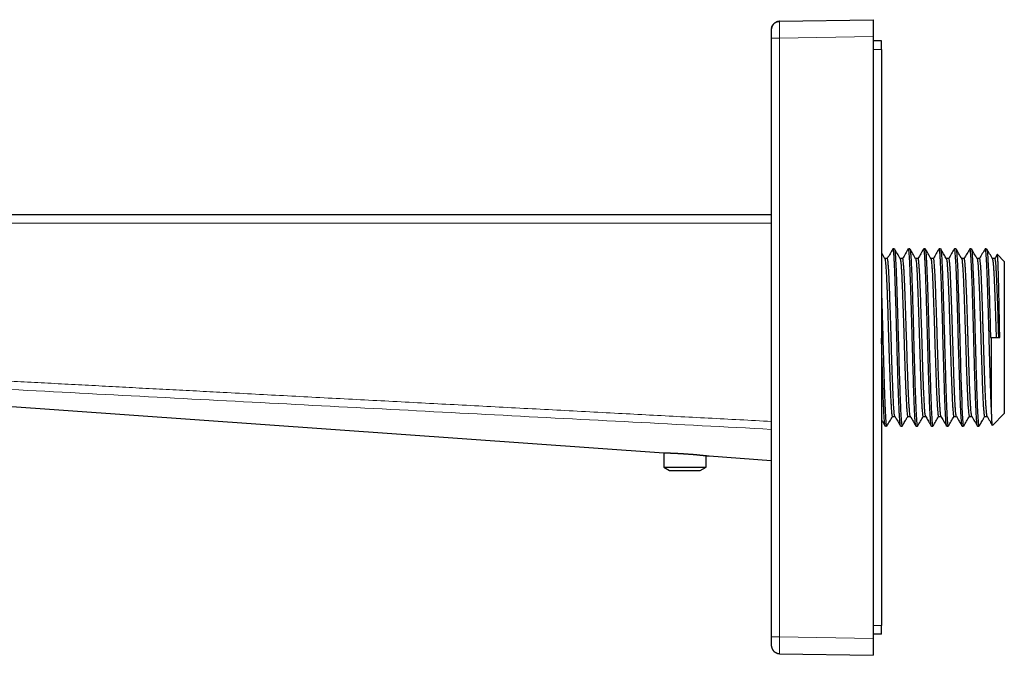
# Model space of a CAD drawing. Header units: millimetres. Extents: x 8 to 734, y 12 to 373.
# Tile 2 of 27: x 143 to 259, y 298 to 373. Entities that reach past the tile are written whole.
import ezdxf

# ---------------------------------------------------------------- set-up
doc = ezdxf.new("R2010")
doc.units = ezdxf.units.MM

msp = doc.modelspace()

# ---------------------------------------------------------------- linework, layer by layer
at = {"color": 7, "linetype": 'Continuous', "lineweight": 30}
for p, q in [((232.74, 372.81), (243.76, 373)), ((243.76, 373), (243.76, 371)), ((231.76, 371.89), (231.76, 371.86)), ((231.76, 371.88), (231.76, 371.81)), ((232.74, 372.81), (232.72, 372.81)), ((231.76, 370.81), (231.76, 300.19)), ((243.76, 371), (243.76, 300)), ((244.76, 370.5), (243.76, 370.5)), ((244.76, 369.5), (244.76, 370.5)), ((244.76, 369.5), (244.76, 301.5)), ((30.15, 350), (231.76, 350)), ((246.27, 345.98), (246.11, 345.98)), ((248.1, 345.98), (247.93, 345.98)), ((249.9, 345.98), (249.74, 345.98)), ((251.72, 345.98), (251.56, 345.98)), ((253.53, 345.98), (253.37, 345.98)), ((255.35, 345.98), (255.19, 345.98)), ((257.16, 345.98), (257, 345.98)), ((259.24, 344.48), (258.43, 345.29)), ((245.45, 344.82), (245.14, 344.82)), ((247.25, 344.82), (246.96, 344.82)), ((249.08, 344.82), (248.77, 344.82)), ((250.88, 344.82), (250.58, 344.82)), ((252.71, 344.82), (252.4, 344.82)), ((254.51, 344.82), (254.21, 344.82)), ((256.33, 344.82), (256.03, 344.82)), ((258.14, 344.82), (257.84, 344.82)), ((259.24, 344.48), (259.24, 326.52)), ((257.62, 335.5), (257.74, 335.5)), ((257.74, 326.7), (257.74, 335.5)), ((257.74, 335.5), (258.71, 335.5)), ((61.27, 333.06), (219.06, 321.9)), ((257.85, 325.13), (259.24, 326.52)), ((246.03, 326.18), (246.34, 326.18)), ((247.86, 326.18), (248.16, 326.18)), ((249.66, 326.18), (249.97, 326.18)), ((251.49, 326.18), (251.78, 326.18)), ((253.29, 326.18), (253.6, 326.18)), ((255.12, 326.18), (255.41, 326.18)), ((256.92, 326.18), (257.23, 326.18)), ((245.21, 325.02), (245.36, 325.02)), ((247.02, 325.02), (247.19, 325.02)), ((248.83, 325.02), (248.99, 325.02)), ((250.65, 325.02), (250.82, 325.02)), ((252.46, 325.02), (252.62, 325.02)), ((254.28, 325.02), (254.44, 325.02)), ((256.09, 325.02), (256.26, 325.02)), ((219.06, 321.9), (219.06, 320.2)), ((224.06, 320.2), (224.06, 321.56)), ((224.06, 321.56), (224.08, 321.56)), ((224.44, 321.52), (231.76, 321)), ((219.06, 320.2), (219.75, 319.8)), ((219.06, 320.2), (221.56, 320.2)), ((219.75, 319.8), (223.36, 319.8)), ((221.56, 320.2), (224.06, 320.2)), ((223.36, 319.8), (224.06, 320.2)), ((244.76, 300.5), (244.76, 301.5)), ((244.76, 300.5), (243.76, 300.5)), ((243.76, 300), (243.76, 298)), ((231.76, 299.19), (231.76, 299.17)), ((232.69, 298.2), (232.74, 298.19)), ((232.74, 298.19), (243.76, 298))]:
    msp.add_line(p, q, dxfattribs=at)
at = {"color": 252, "linetype": 'Continuous', "lineweight": 0}
for p, q in [((232.74, 370.81), (243.76, 371)), ((232.74, 300.19), (232.74, 370.81)), ((244.76, 369.5), (243.76, 369.5)), ((30.14, 349), (231.76, 349)), ((243.76, 301.5), (244.76, 301.5)), ((243.76, 300), (232.74, 300.19))]:
    msp.add_line(p, q, dxfattribs=at)
at = {"color": 7, "linetype": 'Continuous', "lineweight": 30, "flags": 128}
msp.add_lwpolyline([(253.55, 345.96), (253.59, 345.75), (253.64, 345.21), (253.68, 344.67), (253.71, 344.01), (253.75, 343.22), (253.78, 342.31), (253.82, 341.3), (253.85, 340.2), (253.89, 339.02), (253.92, 337.79), (253.96, 336.51), (253.99, 335.5), (253.99, 335.5), (253.99, 335.5), (253.99, 335.5), (253.99, 335.5), (253.99, 335.5), (253.99, 335.5), (253.99, 335.5), (253.99, 335.5), (253.99, 335.5), (253.99, 335.49), (253.99, 335.48), (253.99, 335.45), (253.99, 335.3), (254.01, 334.75), (254.02, 334.22), (254.04, 333.54), (254.07, 332.74), (254.09, 331.82), (254.12, 330.81), (254.16, 329.73), (254.19, 328.9), (254.22, 328.08), (254.25, 327.29), (254.28, 326.56), (254.32, 325.93), (254.36, 325.44), (254.4, 325.13), (254.44, 325.03)], dxfattribs=at)
at = {"color": 7, "linetype": 'Continuous', "lineweight": 30}
for points, knots in [([(232.72, 372.81), (232.71, 372.81), (232.71, 372.81), (232.69, 372.81), (232.68, 372.8), (232.66, 372.8), (232.64, 372.8), (232.62, 372.8), (232.6, 372.79), (232.56, 372.79), (232.5, 372.77), (232.43, 372.75), (232.37, 372.73), (232.31, 372.7), (232.26, 372.67), (232.21, 372.64), (232.17, 372.61), (232.12, 372.58), (232.08, 372.54), (232.03, 372.49), (231.98, 372.44), (231.94, 372.38), (231.91, 372.34), (231.89, 372.3), (231.87, 372.26), (231.85, 372.22), (231.84, 372.19), (231.82, 372.16), (231.82, 372.13), (231.81, 372.12), (231.8, 372.1), (231.8, 372.09), (231.8, 372.08), (231.79, 372.07), (231.79, 372.04), (231.78, 372.01), (231.77, 371.98), (231.76, 371.93), (231.76, 371.9), (231.76, 371.88)], [0, 0, 0, 0, 0.017187, 0.033025, 0.04768, 0.061362, 0.07433, 0.086886, 0.099361, 0.112091, 0.164852, 0.219475, 0.257228, 0.29691, 0.338569, 0.371113, 0.404769, 0.439537, 0.474966, 0.5225, 0.570666, 0.619692, 0.64959, 0.679869, 0.710535, 0.739334, 0.764262, 0.782273, 0.797966, 0.811586, 0.820643, 0.82891, 0.83686, 0.846566, 0.86662, 0.892146, 0.923002, 0.959018, 1, 1, 1, 1]), ([(231.76, 371.81), (231.76, 371.81), (231.76, 371.81), (231.76, 371.8), (231.76, 371.78), (231.76, 371.76), (231.76, 371.73), (231.76, 371.7), (231.76, 371.66), (231.76, 371.62), (231.76, 371.57), (231.76, 371.52), (231.76, 371.46), (231.76, 371.4), (231.76, 371.33), (231.76, 371.26), (231.76, 371.19), (231.76, 371.12), (231.76, 371.04), (231.76, 370.96), (231.76, 370.89), (231.76, 370.83), (231.76, 370.81)], [0, 0, 0, 0, 0.050259, 0.100078, 0.149766, 0.199637, 0.250002, 0.300206, 0.349996, 0.399684, 0.449583, 0.500004, 0.5502, 0.599982, 0.649663, 0.699556, 0.749972, 0.800234, 0.850055, 0.899747, 0.949625, 1, 1, 1, 1]), ([(231.77, 371.99), (231.77, 371.99), (231.78, 372.03), (231.8, 372.1), (231.83, 372.19), (231.87, 372.28), (231.92, 372.36), (231.98, 372.44), (232.04, 372.51), (232.11, 372.58), (232.19, 372.63), (232.27, 372.69), (232.36, 372.73), (232.45, 372.76), (232.55, 372.79), (232.62, 372.8), (232.66, 372.8), (232.67, 372.8)], [0, 0, 0, 0, 0.010787, 0.0851361, 0.1594853, 0.2338344, 0.3081835, 0.3825326, 0.4568818, 0.5312309, 0.60558, 0.6799292, 0.7542783, 0.8286274, 0.9029766, 0.9773257, 1, 1, 1, 1]), ([(232.69, 372.81), (232.69, 372.81), (232.67, 372.8), (232.64, 372.8), (232.62, 372.8), (232.6, 372.79), (232.58, 372.79), (232.55, 372.78), (232.53, 372.78), (232.51, 372.78), (232.5, 372.77)], [0, 0, 0, 0, 0.194525, 0.361763, 0.503767, 0.595705, 0.677413, 0.781002, 0.888247, 1, 1, 1, 1]), ([(245.15, 344.8), (245.04, 344.99), (244.91, 345.22), (244.78, 345.45), (244.76, 345.48)], [0, 0, 0, 0, 0.857869, 1, 1, 1, 1]), ([(246.1, 345.96), (245.99, 345.77), (245.77, 345.39), (245.55, 345.01), (245.43, 344.82)], [0, 0, 0, 0, 0.499141, 1, 1, 1, 1]), ([(247.01, 325.04), (247, 325.07), (246.97, 325.13), (246.94, 325.42), (246.91, 325.82), (246.88, 326.26), (246.85, 326.72), (246.83, 327.24), (246.8, 327.83), (246.78, 328.48), (246.75, 329.18), (246.73, 329.94), (246.7, 330.75), (246.68, 331.61), (246.65, 332.5), (246.62, 333.43), (246.6, 334.37), (246.57, 335.35), (246.54, 336.35), (246.52, 337.36), (246.49, 338.35), (246.46, 339.3), (246.43, 340.21), (246.41, 341.07), (246.38, 341.87), (246.35, 342.62), (246.32, 343.3), (246.3, 343.9), (246.27, 344.43), (246.25, 344.89), (246.22, 345.27), (246.2, 345.57), (246.17, 345.79), (246.15, 345.92), (246.13, 345.98), (246.12, 345.97), (246.11, 345.97)], [0, 0, 0, 0, 0.037403, 0.077253, 0.117587, 0.144756, 0.17214, 0.199739, 0.227554, 0.255585, 0.283831, 0.312292, 0.340969, 0.369862, 0.39897, 0.428293, 0.457832, 0.487586, 0.518916, 0.550316, 0.58147, 0.612377, 0.643038, 0.673453, 0.703621, 0.733543, 0.763219, 0.792649, 0.821832, 0.850769, 0.879459, 0.907903, 0.936101, 0.964052, 0.991758, 1, 1, 1, 1]), ([(246.28, 345.95), (246.29, 345.94), (246.3, 345.94), (246.33, 345.75), (246.37, 345.37), (246.41, 344.84), (246.44, 344.19), (246.48, 343.44), (246.51, 342.6), (246.54, 341.71), (246.58, 340.67), (246.61, 339.5), (246.65, 338.21), (246.68, 337.18), (246.7, 336.45), (246.71, 336), (246.73, 335.43), (246.76, 334.47), (246.8, 333.11), (246.84, 331.53), (246.89, 330.05), (246.94, 328.7), (246.98, 327.52), (247.03, 326.54), (247.08, 325.78), (247.12, 325.28), (247.16, 325.03), (247.18, 325.05), (247.19, 325.06)], [0, 0, 0, 0, 0.013959, 0.056829, 0.098498, 0.138966, 0.178232, 0.216297, 0.253161, 0.288823, 0.323283, 0.367345, 0.409272, 0.449064, 0.463443, 0.477521, 0.491298, 0.515582, 0.566637, 0.617691, 0.668746, 0.7198, 0.770855, 0.821909, 0.872964, 0.924018, 0.975072, 1, 1, 1, 1]), ([(246.97, 344.8), (246.85, 344.99), (246.63, 345.38), (246.41, 345.77), (246.3, 345.95)], [0, 0, 0, 0, 0.50926, 1, 1, 1, 1]), ([(247.92, 345.98), (247.81, 345.79), (247.58, 345.4), (247.36, 345.01), (247.25, 344.82)], [0, 0, 0, 0, 0.50856, 1, 1, 1, 1]), ([(248.82, 325.04), (248.82, 325.04), (248.8, 325.03), (248.78, 325.17), (248.74, 325.46), (248.71, 325.9), (248.68, 326.4), (248.65, 326.94), (248.63, 327.55), (248.6, 328.25), (248.57, 329.02), (248.54, 329.85), (248.52, 330.74), (248.49, 331.76), (248.45, 332.91), (248.42, 334.19), (248.39, 335.06), (248.38, 335.5), (248.38, 335.5), (248.38, 335.5), (248.38, 335.5), (248.38, 335.5), (248.38, 335.52), (248.37, 335.75), (248.36, 336.22), (248.34, 336.96), (248.32, 337.72), (248.3, 338.48), (248.28, 339.21), (248.25, 339.99), (248.23, 340.79), (248.2, 341.6), (248.17, 342.41), (248.14, 343.19), (248.12, 343.85), (248.09, 344.37), (248.07, 344.79), (248.04, 345.16), (248.02, 345.47), (247.99, 345.72), (247.97, 345.89), (247.95, 345.98), (247.93, 345.97), (247.93, 345.97)], [0, 0, 0, 0, 0.002323, 0.042192, 0.082369, 0.122852, 0.153425, 0.184171, 0.215091, 0.246183, 0.277448, 0.308886, 0.340497, 0.37228, 0.412114, 0.452216, 0.492587, 0.492587, 0.492588, 0.492588, 0.49259, 0.492615, 0.492666, 0.49431, 0.513723, 0.536586, 0.562897, 0.584897, 0.608836, 0.634715, 0.662534, 0.692292, 0.723989, 0.757625, 0.793199, 0.818, 0.843662, 0.870187, 0.897574, 0.925822, 0.954933, 0.984905, 1, 1, 1, 1]), ([(248.11, 345.94), (248.12, 345.94), (248.14, 345.93), (248.17, 345.66), (248.22, 345.12), (248.26, 344.32), (248.31, 343.31), (248.35, 342.11), (248.4, 340.74), (248.44, 339.23), (248.48, 337.99), (248.5, 337.09), (248.52, 336.54), (248.53, 336), (248.54, 335.54), (248.55, 335.17), (248.57, 334.68), (248.58, 333.96), (248.61, 333.03), (248.64, 332.08), (248.67, 331.12), (248.69, 330.17), (248.72, 329.24), (248.76, 328.36), (248.79, 327.53), (248.82, 326.78), (248.86, 326.14), (248.89, 325.61), (248.93, 325.24), (248.96, 325.04), (248.98, 325.04), (248.99, 325.05)], [0, 0, 0, 0, 0.017988, 0.069038, 0.120089, 0.171139, 0.222189, 0.27324, 0.32429, 0.37534, 0.42639, 0.443423, 0.460455, 0.477487, 0.493565, 0.50251, 0.511592, 0.539653, 0.568946, 0.599473, 0.631232, 0.664224, 0.698448, 0.733905, 0.770594, 0.808515, 0.847668, 0.888052, 0.929669, 0.972516, 1, 1, 1, 1]), ([(248.78, 344.8), (248.67, 344.99), (248.45, 345.37), (248.23, 345.76), (248.12, 345.94)], [0, 0, 0, 0, 0.515105, 1, 1, 1, 1]), ([(249.72, 345.96), (249.61, 345.77), (249.39, 345.39), (249.17, 345.01), (249.06, 344.82)], [0, 0, 0, 0, 0.497758, 1, 1, 1, 1]), ([(250.64, 325.04), (250.64, 325.04), (250.63, 325.04), (250.61, 325.14), (250.58, 325.35), (250.55, 325.67), (250.52, 326.08), (250.49, 326.59), (250.46, 327.17), (250.43, 327.84), (250.41, 328.57), (250.38, 329.37), (250.35, 330.22), (250.32, 331.11), (250.29, 332.05), (250.26, 333.01), (250.24, 333.99), (250.21, 334.88), (250.19, 335.66), (250.17, 336.3), (250.15, 336.92), (250.13, 337.75), (250.1, 338.78), (250.07, 339.85), (250.04, 340.75), (250.02, 341.49), (249.99, 342.21), (249.97, 342.88), (249.94, 343.5), (249.92, 344.07), (249.89, 344.57), (249.86, 345.01), (249.84, 345.37), (249.81, 345.66), (249.78, 345.86), (249.76, 345.97), (249.74, 345.97), (249.74, 345.97)], [0, 0, 0, 0, 0.004196, 0.036577, 0.068831, 0.10096, 0.132961, 0.164837, 0.196586, 0.228208, 0.259705, 0.291075, 0.322318, 0.353436, 0.384427, 0.415291, 0.446029, 0.476641, 0.49832, 0.517298, 0.53645, 0.555775, 0.594926, 0.634768, 0.661723, 0.688986, 0.716556, 0.744434, 0.772619, 0.801112, 0.829912, 0.85902, 0.888436, 0.918159, 0.948189, 0.978527, 1, 1, 1, 1]), ([(250.6, 344.8), (250.48, 344.99), (250.26, 345.39), (250.03, 345.78), (249.91, 345.98)], [0, 0, 0, 0, 0.499972, 1, 1, 1, 1]), ([(249.91, 345.96), (249.92, 345.94), (249.94, 345.91), (249.97, 345.72), (250, 345.42), (250.03, 344.99), (250.06, 344.45), (250.09, 343.81), (250.12, 343.05), (250.16, 342.2), (250.19, 341.26), (250.22, 340.24), (250.26, 339.14), (250.28, 338.12), (250.31, 337.2), (250.33, 336.4), (250.35, 335.66), (250.37, 335.02), (250.39, 334.46), (250.41, 333.54), (250.45, 332.28), (250.5, 330.75), (250.54, 329.33), (250.59, 328.06), (250.63, 326.99), (250.68, 326.12), (250.72, 325.49), (250.77, 325.09), (250.8, 325.05), (250.82, 325.03)], [0, 0, 0, 0, 0.025073, 0.058992, 0.093219, 0.127754, 0.162597, 0.197748, 0.233207, 0.268974, 0.30505, 0.341433, 0.378124, 0.415124, 0.439969, 0.464951, 0.49007, 0.507969, 0.525, 0.542031, 0.593075, 0.64412, 0.695164, 0.746209, 0.797253, 0.848298, 0.899342, 0.950386, 1, 1, 1, 1]), ([(251.54, 345.96), (251.43, 345.77), (251.21, 345.39), (250.99, 345.01), (250.88, 344.82)], [0, 0, 0, 0, 0.497134, 1, 1, 1, 1]), ([(252.45, 325.04), (252.44, 325.04), (252.43, 325.04), (252.41, 325.16), (252.38, 325.39), (252.35, 325.75), (252.32, 326.22), (252.29, 326.79), (252.26, 327.46), (252.23, 328.21), (252.2, 329.05), (252.17, 329.97), (252.14, 330.94), (252.11, 331.97), (252.08, 333.03), (252.05, 334.04), (252.02, 334.97), (252, 335.84), (251.98, 336.74), (251.95, 337.75), (251.92, 338.83), (251.88, 339.97), (251.85, 341.04), (251.82, 342.03), (251.78, 342.93), (251.75, 343.73), (251.72, 344.42), (251.69, 344.99), (251.65, 345.44), (251.62, 345.76), (251.59, 345.95), (251.57, 345.96), (251.56, 345.97)], [0, 0, 0, 0, 0.005256, 0.039486, 0.073717, 0.107947, 0.142177, 0.176408, 0.210638, 0.244868, 0.279098, 0.313329, 0.347559, 0.381789, 0.416019, 0.45025, 0.475928, 0.502582, 0.531011, 0.55937, 0.597061, 0.634626, 0.672065, 0.709377, 0.746563, 0.783623, 0.820557, 0.857364, 0.894045, 0.930599, 0.967028, 1, 1, 1, 1]), ([(252.41, 344.8), (252.32, 344.95), (252.18, 345.19), (251.96, 345.58), (251.82, 345.81), (251.74, 345.95)], [0, 0, 0, 0, 0.392774, 0.625731, 1, 1, 1, 1]), ([(251.74, 345.95), (251.75, 345.92), (251.78, 345.84), (251.82, 345.41), (251.87, 344.74), (251.91, 343.83), (251.96, 342.72), (252, 341.42), (252.05, 339.98), (252.09, 338.42), (252.13, 336.98), (252.17, 335.74), (252.19, 334.76), (252.22, 333.68), (252.26, 332.47), (252.3, 331.16), (252.33, 329.91), (252.37, 328.75), (252.41, 327.7), (252.45, 326.8), (252.49, 326.06), (252.53, 325.49), (252.58, 325.15), (252.61, 325), (252.62, 325.03), (252.62, 325.04)], [0, 0, 0, 0, 0.044246, 0.095299, 0.146352, 0.197405, 0.248458, 0.299511, 0.350564, 0.401617, 0.45267, 0.486725, 0.515825, 0.544082, 0.586832, 0.63004, 0.673707, 0.717832, 0.762414, 0.807455, 0.852953, 0.89891, 0.945324, 0.992196, 1, 1, 1, 1]), ([(253.35, 345.96), (253.24, 345.77), (253.02, 345.39), (252.8, 345.01), (252.69, 344.82)], [0, 0, 0, 0, 0.497418, 1, 1, 1, 1]), ([(254.27, 325.05), (254.26, 325.06), (254.25, 325.08), (254.22, 325.26), (254.19, 325.55), (254.16, 325.96), (254.13, 326.46), (254.1, 327.07), (254.07, 327.77), (254.04, 328.55), (254.01, 329.41), (253.98, 330.33), (253.95, 331.31), (253.92, 332.33), (253.88, 333.39), (253.85, 334.47), (253.82, 335.56), (253.79, 336.67), (253.76, 337.76), (253.73, 338.83), (253.7, 339.87), (253.67, 340.85), (253.64, 341.78), (253.61, 342.63), (253.58, 343.41), (253.55, 344.09), (253.51, 344.68), (253.48, 345.17), (253.45, 345.55), (253.42, 345.81), (253.39, 345.96), (253.38, 345.96), (253.37, 345.97)], [0, 0, 0, 0, 0.022354, 0.056217, 0.090057, 0.123874, 0.157668, 0.191439, 0.225186, 0.258911, 0.292613, 0.326292, 0.359947, 0.39358, 0.42719, 0.460776, 0.494374, 0.528604, 0.562833, 0.597062, 0.631292, 0.665521, 0.69975, 0.73398, 0.768209, 0.802438, 0.836668, 0.870897, 0.905126, 0.939356, 0.973585, 1, 1, 1, 1]), ([(254.22, 344.8), (254.11, 344.99), (253.88, 345.39), (253.66, 345.78), (253.54, 345.98)], [0, 0, 0, 0, 0.499972, 1, 1, 1, 1]), ([(255.17, 345.96), (255.06, 345.77), (254.84, 345.39), (254.62, 345.01), (254.5, 344.82)], [0, 0, 0, 0, 0.498227, 1, 1, 1, 1]), ([(256.08, 325.05), (256.07, 325.06), (256.05, 325.09), (256.02, 325.31), (255.99, 325.69), (255.95, 326.22), (255.92, 326.89), (255.88, 327.69), (255.85, 328.61), (255.81, 329.65), (255.77, 330.78), (255.74, 331.84), (255.72, 332.76), (255.69, 333.54), (255.67, 334.33), (255.65, 335.11), (255.63, 336), (255.6, 337), (255.57, 338.11), (255.54, 339.19), (255.51, 340.23), (255.48, 341.21), (255.45, 342.12), (255.41, 342.96), (255.38, 343.71), (255.35, 344.36), (255.32, 344.92), (255.29, 345.36), (255.26, 345.69), (255.23, 345.89), (255.21, 345.99), (255.19, 345.97), (255.19, 345.97)], [0, 0, 0, 0, 0.025576, 0.064293, 0.103252, 0.142453, 0.181897, 0.221583, 0.261511, 0.301681, 0.342094, 0.382749, 0.407268, 0.431875, 0.456569, 0.481351, 0.504071, 0.538973, 0.573852, 0.608709, 0.643542, 0.678352, 0.71314, 0.747904, 0.782645, 0.817363, 0.852058, 0.88673, 0.921379, 0.956005, 0.990608, 1, 1, 1, 1]), ([(256.04, 344.8), (255.92, 344.99), (255.7, 345.39), (255.47, 345.78), (255.36, 345.98)], [0, 0, 0, 0, 0.499972, 1, 1, 1, 1]), ([(255.36, 345.96), (255.36, 345.96), (255.38, 345.97), (255.4, 345.81), (255.44, 345.47), (255.48, 344.9), (255.52, 344.15), (255.56, 343.21), (255.61, 342.1), (255.65, 340.83), (255.69, 339.43), (255.74, 337.92), (255.77, 336.58), (255.8, 335.59), (255.82, 334.98), (255.83, 334.51), (255.84, 334.04), (255.86, 333.57), (255.87, 333.11), (255.89, 332.27), (255.93, 331.08), (255.97, 329.63), (256.02, 328.33), (256.06, 327.21), (256.11, 326.29), (256.16, 325.6), (256.2, 325.18), (256.23, 325), (256.25, 325.04), (256.26, 325.04)], [0, 0, 0, 0, 0.001675, 0.045434, 0.089805, 0.134788, 0.180383, 0.226591, 0.27341, 0.320842, 0.368885, 0.41754, 0.466807, 0.493988, 0.50859, 0.523192, 0.537794, 0.552396, 0.566998, 0.5816, 0.632658, 0.683716, 0.734774, 0.785831, 0.836889, 0.887947, 0.939005, 0.990063, 1, 1, 1, 1]), ([(256.98, 345.96), (256.87, 345.77), (256.65, 345.39), (256.43, 345.01), (256.32, 344.82)], [0, 0, 0, 0, 0.497528, 1, 1, 1, 1]), ([(257.74, 326.7), (257.73, 326.91), (257.71, 327.33), (257.68, 328.08), (257.65, 328.91), (257.62, 329.81), (257.59, 330.78), (257.56, 331.79), (257.53, 332.85), (257.5, 333.94), (257.47, 334.89), (257.45, 335.64), (257.44, 336.2), (257.42, 336.73), (257.41, 337.26), (257.39, 337.91), (257.37, 338.66), (257.34, 339.52), (257.31, 340.35), (257.29, 341.15), (257.26, 341.92), (257.24, 342.64), (257.21, 343.3), (257.18, 343.91), (257.16, 344.45), (257.13, 344.92), (257.1, 345.31), (257.07, 345.62), (257.05, 345.84), (257.02, 345.96), (257, 345.97), (257, 345.97)], [0, 0, 0, 0, 0.041278, 0.082557, 0.123835, 0.165114, 0.206392, 0.247671, 0.28895, 0.330229, 0.371507, 0.394586, 0.414251, 0.434022, 0.453899, 0.47388, 0.50741, 0.541232, 0.575347, 0.609754, 0.644453, 0.679445, 0.714728, 0.750304, 0.786173, 0.822333, 0.858786, 0.895531, 0.932569, 0.969898, 1, 1, 1, 1]), ([(257.18, 345.94), (257.19, 345.92), (257.21, 345.88), (257.25, 345.53), (257.3, 344.91), (257.34, 344.05), (257.39, 342.98), (257.43, 341.72), (257.48, 340.31), (257.52, 338.77), (257.57, 337.16), (257.6, 336.05), (257.62, 335.5)], [0, 0, 0, 0, 0.06697, 0.17064, 0.27431, 0.37798, 0.48165, 0.58532, 0.68899, 0.79266, 0.89633, 1, 1, 1, 1]), ([(257.85, 344.8), (257.74, 344.99), (257.52, 345.38), (257.3, 345.76), (257.19, 345.94)], [0, 0, 0, 0, 0.514026, 1, 1, 1, 1]), ([(258.41, 345.29), (258.4, 345.27), (258.31, 345.11), (258.21, 344.96), (258.13, 344.82)], [0, 0, 0, 0, 0.109046, 1, 1, 1, 1]), ([(258.71, 335.5), (258.7, 335.85), (258.69, 336.55), (258.67, 337.59), (258.65, 338.61), (258.63, 339.6), (258.61, 340.54), (258.59, 341.43), (258.57, 342.24), (258.55, 342.98), (258.53, 343.63), (258.51, 344.18), (258.49, 344.63), (258.47, 344.97), (258.45, 345.19), (258.43, 345.3), (258.42, 345.29), (258.42, 345.29)], [0, 0, 0, 0, 0.069148, 0.138443, 0.207883, 0.277468, 0.3472, 0.417077, 0.4871, 0.557268, 0.627583, 0.698043, 0.768648, 0.8394, 0.910297, 0.98134, 1, 1, 1, 1]), ([(245.15, 344.8), (245.15, 344.8), (245.17, 344.8), (245.19, 344.67), (245.22, 344.41), (245.26, 344.02), (245.29, 343.5), (245.33, 342.86), (245.36, 342.11), (245.4, 341.27), (245.43, 340.33), (245.47, 339.31), (245.5, 338.38), (245.52, 337.56), (245.54, 336.88), (245.56, 336.19), (245.58, 335.56), (245.6, 334.88), (245.63, 334.15), (245.65, 333.31), (245.68, 332.49), (245.71, 331.69), (245.73, 330.91), (245.76, 330.17), (245.79, 329.47), (245.81, 328.82), (245.84, 328.23), (245.87, 327.7), (245.9, 327.24), (245.92, 326.86), (245.95, 326.55), (245.98, 326.34), (246.01, 326.21), (246.03, 326.19), (246.03, 326.19)], [0, 0, 0, 0, 0.004908, 0.043127, 0.081529, 0.120114, 0.158883, 0.197835, 0.23697, 0.276289, 0.315791, 0.355476, 0.395345, 0.419364, 0.443449, 0.4676, 0.491773, 0.509281, 0.53862, 0.568165, 0.597916, 0.627874, 0.658038, 0.688409, 0.718986, 0.74977, 0.78076, 0.811956, 0.843359, 0.874968, 0.906784, 0.938806, 0.971034, 1, 1, 1, 1]), ([(246.33, 326.21), (246.33, 326.22), (246.31, 326.23), (246.29, 326.37), (246.25, 326.64), (246.22, 327.01), (246.19, 327.49), (246.16, 328.06), (246.13, 328.73), (246.1, 329.47), (246.07, 330.29), (246.03, 331.17), (246, 332.1), (245.97, 333.08), (245.94, 334.08), (245.91, 335.1), (245.88, 336.12), (245.85, 337.14), (245.82, 338.14), (245.78, 339.1), (245.75, 340.03), (245.72, 340.89), (245.69, 341.7), (245.66, 342.42), (245.63, 343.07), (245.6, 343.62), (245.56, 344.08), (245.53, 344.43), (245.5, 344.67), (245.47, 344.8), (245.46, 344.8), (245.45, 344.8)], [0, 0, 0, 0, 0.015701, 0.05125, 0.086799, 0.122349, 0.157898, 0.193447, 0.228997, 0.264546, 0.300095, 0.335644, 0.371193, 0.406743, 0.442292, 0.477841, 0.513386, 0.548928, 0.58447, 0.620012, 0.655554, 0.691096, 0.726638, 0.76218, 0.797722, 0.833265, 0.868807, 0.904349, 0.939891, 0.975433, 1, 1, 1, 1]), ([(246.96, 344.8), (246.96, 344.8), (246.97, 344.8), (246.99, 344.69), (247.03, 344.44), (247.06, 344.05), (247.1, 343.53), (247.14, 342.89), (247.17, 342.14), (247.21, 341.29), (247.24, 340.34), (247.28, 339.31), (247.32, 338.21), (247.35, 337.07), (247.39, 336.07), (247.41, 335.25), (247.43, 334.63), (247.45, 334.03), (247.47, 333.43), (247.49, 332.71), (247.52, 331.89), (247.55, 330.98), (247.58, 330.12), (247.61, 329.33), (247.65, 328.61), (247.68, 327.97), (247.71, 327.41), (247.74, 326.96), (247.77, 326.6), (247.8, 326.35), (247.83, 326.21), (247.85, 326.2), (247.86, 326.19)], [0, 0, 0, 0, 0.000713, 0.03934, 0.078174, 0.117213, 0.156459, 0.195912, 0.23557, 0.275435, 0.315506, 0.355784, 0.396267, 0.436957, 0.477854, 0.500915, 0.521976, 0.543037, 0.564098, 0.585159, 0.620249, 0.65534, 0.69043, 0.72552, 0.760611, 0.795701, 0.830791, 0.865882, 0.900972, 0.936062, 0.971152, 1, 1, 1, 1]), ([(248.15, 326.21), (248.15, 326.22), (248.13, 326.25), (248.1, 326.42), (248.07, 326.7), (248.04, 327.1), (248.01, 327.59), (247.97, 328.19), (247.94, 328.86), (247.91, 329.62), (247.88, 330.46), (247.85, 331.35), (247.81, 332.29), (247.78, 333.27), (247.75, 334.27), (247.72, 335.3), (247.68, 336.32), (247.65, 337.34), (247.62, 338.33), (247.59, 339.29), (247.56, 340.2), (247.52, 341.05), (247.49, 341.84), (247.46, 342.56), (247.43, 343.18), (247.4, 343.72), (247.36, 344.15), (247.33, 344.49), (247.3, 344.7), (247.27, 344.81), (247.26, 344.8), (247.25, 344.8)], [0, 0, 0, 0, 0.0226005, 0.0581438, 0.0936872, 0.1292305, 0.1647738, 0.2003172, 0.2358606, 0.271404, 0.3069474, 0.3424908, 0.3780343, 0.4135777, 0.4491212, 0.4846647, 0.5202131, 0.5557628, 0.5913124, 0.626862, 0.6624116, 0.6979612, 0.7335107, 0.7690603, 0.8046098, 0.8401593, 0.8757088, 0.9112583, 0.9468078, 0.9823572, 1, 1, 1, 1]), ([(248.78, 344.79), (248.79, 344.78), (248.81, 344.75), (248.84, 344.57), (248.87, 344.28), (248.9, 343.88), (248.93, 343.39), (248.96, 342.8), (248.99, 342.13), (249.02, 341.38), (249.05, 340.56), (249.08, 339.68), (249.11, 338.75), (249.15, 337.78), (249.18, 336.79), (249.21, 335.78), (249.24, 334.77), (249.27, 333.77), (249.3, 332.79), (249.33, 331.84), (249.36, 330.93), (249.39, 330.07), (249.42, 329.28), (249.45, 328.57), (249.48, 327.93), (249.51, 327.39), (249.55, 326.93), (249.58, 326.58), (249.61, 326.34), (249.64, 326.2), (249.65, 326.2), (249.66, 326.19)], [0, 0, 0, 0, 0.025762, 0.060851, 0.09594, 0.131028, 0.166117, 0.201205, 0.236294, 0.271382, 0.306471, 0.341559, 0.376647, 0.411736, 0.446824, 0.481912, 0.516998, 0.552083, 0.587168, 0.622253, 0.657338, 0.692423, 0.727508, 0.762593, 0.797678, 0.832763, 0.867848, 0.902933, 0.938018, 0.973104, 1, 1, 1, 1]), ([(249.96, 326.2), (249.95, 326.22), (249.93, 326.27), (249.9, 326.46), (249.87, 326.77), (249.84, 327.19), (249.81, 327.71), (249.78, 328.32), (249.75, 329.01), (249.71, 329.79), (249.68, 330.63), (249.65, 331.53), (249.62, 332.48), (249.59, 333.47), (249.56, 334.48), (249.53, 335.5), (249.5, 336.53), (249.46, 337.54), (249.43, 338.52), (249.4, 339.47), (249.37, 340.38), (249.34, 341.22), (249.31, 341.99), (249.28, 342.69), (249.24, 343.3), (249.21, 343.81), (249.18, 344.23), (249.15, 344.54), (249.12, 344.73), (249.09, 344.82), (249.08, 344.81), (249.08, 344.8)], [0, 0, 0, 0, 0.029723, 0.06527, 0.100816, 0.136363, 0.17191, 0.207456, 0.243003, 0.27855, 0.314097, 0.349643, 0.38519, 0.420737, 0.456283, 0.49183, 0.527374, 0.562918, 0.598463, 0.634007, 0.669551, 0.705095, 0.74064, 0.776184, 0.811728, 0.847273, 0.882817, 0.918361, 0.953906, 0.98945, 1, 1, 1, 1]), ([(250.58, 344.79), (250.59, 344.78), (250.61, 344.74), (250.64, 344.55), (250.67, 344.26), (250.7, 343.86), (250.74, 343.36), (250.77, 342.77), (250.8, 342.09), (250.83, 341.33), (250.86, 340.51), (250.89, 339.63), (250.93, 338.7), (250.96, 337.73), (250.99, 336.74), (251.02, 335.73), (251.05, 334.72), (251.08, 333.72), (251.12, 332.74), (251.15, 331.79), (251.18, 330.88), (251.21, 330.03), (251.24, 329.25), (251.27, 328.53), (251.31, 327.9), (251.34, 327.36), (251.37, 326.91), (251.4, 326.57), (251.43, 326.33), (251.46, 326.2), (251.48, 326.2), (251.49, 326.2)], [0, 0, 0, 0, 0.027559, 0.062646, 0.097733, 0.132819, 0.167906, 0.202992, 0.238079, 0.273166, 0.308253, 0.343339, 0.378426, 0.413513, 0.4486, 0.483686, 0.518777, 0.55387, 0.588962, 0.624055, 0.659147, 0.69424, 0.729332, 0.764424, 0.799517, 0.834609, 0.869701, 0.904793, 0.939886, 0.974978, 1, 1, 1, 1]), ([(251.78, 326.21), (251.78, 326.21), (251.76, 326.22), (251.73, 326.37), (251.7, 326.65), (251.67, 327.06), (251.63, 327.59), (251.6, 328.25), (251.56, 329.02), (251.53, 329.9), (251.49, 330.87), (251.45, 331.92), (251.42, 333.05), (251.38, 334.09), (251.35, 334.98), (251.33, 335.65), (251.32, 336.22), (251.3, 336.73), (251.28, 337.23), (251.26, 337.9), (251.24, 338.72), (251.2, 339.66), (251.17, 340.55), (251.14, 341.38), (251.11, 342.14), (251.08, 342.82), (251.04, 343.41), (251.01, 343.9), (250.98, 344.3), (250.95, 344.59), (250.92, 344.76), (250.89, 344.83), (250.88, 344.81), (250.88, 344.81)], [0, 0, 0, 0, 0.012555, 0.050019, 0.087889, 0.126166, 0.164848, 0.203937, 0.243432, 0.283333, 0.32364, 0.364353, 0.405473, 0.446999, 0.474919, 0.498837, 0.516618, 0.534398, 0.552178, 0.569958, 0.605505, 0.641052, 0.676599, 0.712147, 0.747694, 0.783241, 0.818788, 0.854335, 0.889882, 0.925429, 0.960976, 0.996522, 1, 1, 1, 1]), ([(252.41, 344.8), (252.42, 344.78), (252.44, 344.73), (252.47, 344.54), (252.5, 344.24), (252.53, 343.83), (252.56, 343.32), (252.59, 342.73), (252.62, 342.05), (252.65, 341.29), (252.69, 340.46), (252.72, 339.58), (252.75, 338.64), (252.78, 337.67), (252.81, 336.68), (252.83, 335.89), (252.85, 335.29), (252.86, 334.89), (252.88, 334.47), (252.89, 334.06), (252.91, 333.44), (252.93, 332.63), (252.97, 331.67), (253, 330.76), (253.03, 329.91), (253.06, 329.13), (253.09, 328.44), (253.12, 327.83), (253.15, 327.31), (253.18, 326.89), (253.21, 326.56), (253.24, 326.33), (253.27, 326.2), (253.29, 326.19), (253.29, 326.19)], [0, 0, 0, 0, 0.0296291, 0.0647196, 0.0998101, 0.1349006, 0.169991, 0.2050815, 0.2401719, 0.2752624, 0.3103528, 0.3454431, 0.3805335, 0.4156239, 0.4507142, 0.4858045, 0.4981788, 0.5128519, 0.5274818, 0.5420683, 0.5566115, 0.5927643, 0.6286468, 0.6642589, 0.6996007, 0.7346722, 0.7694733, 0.804004, 0.8382644, 0.8722545, 0.9059741, 0.9394234, 0.9726023, 1, 1, 1, 1]), ([(253.59, 326.21), (253.58, 326.21), (253.57, 326.21), (253.55, 326.33), (253.52, 326.57), (253.49, 326.93), (253.45, 327.38), (253.42, 327.94), (253.39, 328.58), (253.36, 329.31), (253.33, 330.11), (253.3, 330.98), (253.27, 331.9), (253.24, 332.87), (253.21, 333.87), (253.18, 334.72), (253.16, 335.32), (253.15, 335.66), (253.14, 335.9), (253.14, 336.12), (253.13, 336.35), (253.12, 336.75), (253.1, 337.33), (253.08, 338.1), (253.05, 338.89), (253.02, 339.7), (252.99, 340.5), (252.96, 341.3), (252.93, 342.07), (252.9, 342.78), (252.87, 343.43), (252.83, 343.92), (252.81, 344.27), (252.78, 344.52), (252.75, 344.7), (252.73, 344.8), (252.71, 344.81), (252.71, 344.81)], [0, 0, 0, 0, 0.008336, 0.043878, 0.07942, 0.114963, 0.150505, 0.186047, 0.221589, 0.257131, 0.292673, 0.328215, 0.363757, 0.399299, 0.434841, 0.470383, 0.48816, 0.497708, 0.505379, 0.513231, 0.521264, 0.529478, 0.555199, 0.582546, 0.611519, 0.642118, 0.674342, 0.708192, 0.743668, 0.780768, 0.819493, 0.859843, 0.887656, 0.916192, 0.94545, 0.975431, 1, 1, 1, 1]), ([(254.21, 344.8), (254.22, 344.78), (254.24, 344.74), (254.27, 344.57), (254.29, 344.34), (254.32, 344.04), (254.34, 343.69), (254.37, 343.21), (254.4, 342.58), (254.44, 341.78), (254.47, 340.92), (254.51, 340), (254.54, 339.06), (254.57, 338.1), (254.6, 337.14), (254.63, 336.38), (254.65, 335.8), (254.66, 335.36), (254.68, 334.85), (254.7, 334.29), (254.72, 333.6), (254.74, 332.8), (254.77, 331.91), (254.8, 331.05), (254.83, 330.23), (254.86, 329.47), (254.89, 328.77), (254.92, 328.14), (254.95, 327.59), (254.99, 327.12), (255.02, 326.74), (255.05, 326.45), (255.08, 326.27), (255.1, 326.18), (255.11, 326.19), (255.12, 326.2)], [0, 0, 0, 0, 0.029775, 0.059401, 0.088546, 0.11721, 0.145393, 0.173096, 0.213733, 0.25329, 0.291765, 0.32916, 0.365473, 0.400705, 0.434856, 0.467925, 0.480855, 0.494658, 0.5143, 0.533971, 0.553672, 0.586564, 0.619539, 0.652596, 0.685735, 0.718956, 0.75226, 0.785647, 0.819115, 0.852666, 0.8863, 0.920015, 0.953814, 0.987694, 1, 1, 1, 1]), ([(255.41, 326.21), (255.4, 326.21), (255.39, 326.24), (255.37, 326.36), (255.34, 326.57), (255.31, 326.86), (255.29, 327.22), (255.25, 327.7), (255.22, 328.35), (255.18, 329.18), (255.15, 330.1), (255.11, 331.07), (255.08, 332.09), (255.04, 333.13), (255.01, 334.18), (254.98, 335.01), (254.96, 335.65), (254.95, 336.11), (254.93, 336.62), (254.91, 337.13), (254.9, 337.63), (254.88, 338.29), (254.85, 339.1), (254.82, 340.02), (254.79, 340.89), (254.75, 341.69), (254.72, 342.42), (254.69, 343.06), (254.66, 343.62), (254.63, 344.07), (254.59, 344.43), (254.56, 344.67), (254.53, 344.8), (254.51, 344.8), (254.51, 344.8)], [0, 0, 0, 0, 0.018167, 0.048815, 0.079045, 0.108857, 0.138251, 0.167227, 0.209889, 0.251612, 0.292395, 0.332239, 0.371142, 0.409106, 0.446129, 0.482213, 0.495242, 0.513022, 0.530801, 0.54858, 0.56636, 0.584139, 0.619684, 0.65523, 0.690775, 0.72632, 0.761865, 0.79741, 0.832955, 0.8685, 0.904045, 0.93959, 0.975135, 1, 1, 1, 1]), ([(256.04, 344.79), (256.04, 344.79), (256.06, 344.78), (256.08, 344.66), (256.11, 344.4), (256.14, 344.03), (256.18, 343.54), (256.21, 342.96), (256.24, 342.27), (256.27, 341.49), (256.31, 340.64), (256.34, 339.71), (256.37, 338.73), (256.4, 337.79), (256.43, 336.91), (256.45, 336.11), (256.48, 335.32), (256.5, 334.47), (256.53, 333.55), (256.56, 332.57), (256.59, 331.63), (256.62, 330.74), (256.65, 329.89), (256.68, 329.12), (256.71, 328.42), (256.74, 327.8), (256.78, 327.28), (256.81, 326.85), (256.84, 326.52), (256.87, 326.3), (256.89, 326.19), (256.91, 326.2), (256.92, 326.2)], [0, 0, 0, 0, 0.009326, 0.045763, 0.082282, 0.118884, 0.155569, 0.192335, 0.229184, 0.266115, 0.303129, 0.340225, 0.377403, 0.414664, 0.442671, 0.470723, 0.498368, 0.524692, 0.559783, 0.594873, 0.629964, 0.665055, 0.700146, 0.735237, 0.770328, 0.805418, 0.840509, 0.8756, 0.910691, 0.945782, 0.980873, 1, 1, 1, 1]), ([(257.22, 326.21), (257.21, 326.22), (257.2, 326.25), (257.17, 326.42), (257.14, 326.7), (257.11, 327.1), (257.07, 327.6), (257.04, 328.19), (257.01, 328.87), (256.98, 329.63), (256.95, 330.46), (256.92, 331.35), (256.88, 332.29), (256.85, 333.27), (256.82, 334.28), (256.8, 335.11), (256.78, 335.77), (256.76, 336.26), (256.74, 336.77), (256.72, 337.43), (256.7, 338.25), (256.67, 339.19), (256.64, 340.09), (256.61, 340.92), (256.58, 341.69), (256.55, 342.39), (256.52, 343.01), (256.49, 343.54), (256.46, 343.98), (256.43, 344.33), (256.4, 344.59), (256.37, 344.75), (256.35, 344.82), (256.33, 344.81), (256.33, 344.81)], [0, 0, 0, 0, 0.0227612, 0.0583086, 0.0938559, 0.1294033, 0.1649506, 0.200498, 0.2360453, 0.2715927, 0.30714, 0.3426873, 0.3782347, 0.413782, 0.4493293, 0.4848767, 0.5003951, 0.5181569, 0.5358599, 0.553504, 0.5886029, 0.6234668, 0.6580955, 0.6924893, 0.7266479, 0.7605715, 0.79426, 0.8277134, 0.8609318, 0.8939151, 0.9266632, 0.9591763, 0.9914543, 1, 1, 1, 1]), ([(257.84, 344.8), (257.84, 344.8), (257.85, 344.8), (257.87, 344.7), (257.9, 344.5), (257.94, 344.17), (257.97, 343.75), (258, 343.23), (258.03, 342.62), (258.06, 341.92), (258.09, 341.15), (258.13, 340.32), (258.16, 339.42), (258.19, 338.48), (258.22, 337.51), (258.25, 336.51), (258.28, 335.84), (258.29, 335.5)], [0, 0, 0, 0, 0.000876, 0.072241, 0.143607, 0.214973, 0.286339, 0.357705, 0.42907, 0.500436, 0.571803, 0.643169, 0.714535, 0.785901, 0.857267, 0.928634, 1, 1, 1, 1]), ([(258.59, 335.5), (258.58, 335.84), (258.56, 336.52), (258.53, 337.53), (258.5, 338.52), (258.47, 339.47), (258.44, 340.37), (258.4, 341.22), (258.37, 341.99), (258.34, 342.69), (258.31, 343.3), (258.28, 343.81), (258.25, 344.23), (258.21, 344.54), (258.18, 344.73), (258.16, 344.82), (258.14, 344.81), (258.14, 344.8)], [0, 0, 0, 0, 0.06994, 0.139881, 0.209821, 0.279762, 0.349702, 0.419643, 0.489583, 0.559523, 0.629464, 0.699404, 0.769344, 0.839285, 0.909225, 0.979166, 1, 1, 1, 1]), ([(244.76, 340.96), (244.76, 340.74), (244.78, 340.15), (244.81, 339.09), (244.84, 338.13), (244.86, 337.45), (244.87, 337.09), (244.88, 336.72), (244.89, 336.35), (244.9, 335.99), (244.91, 335.55), (244.93, 334.83), (244.96, 333.84), (244.99, 332.67), (245.02, 331.54), (245.06, 330.48), (245.09, 329.48), (245.12, 328.57), (245.15, 327.75), (245.18, 327.03), (245.21, 326.41), (245.24, 325.9), (245.27, 325.51), (245.3, 325.23), (245.33, 325.05), (245.35, 325.03), (245.36, 325.02)], [0, 0, 0, 0, 0.034236, 0.094405, 0.153707, 0.170501, 0.187223, 0.203875, 0.220456, 0.236966, 0.253405, 0.279599, 0.333953, 0.387869, 0.441347, 0.494385, 0.546985, 0.599147, 0.65087, 0.702154, 0.752999, 0.803406, 0.853374, 0.902903, 0.951994, 1, 1, 1, 1]), ([(245.19, 325.05), (245.19, 325.05), (245.17, 325.07), (245.15, 325.21), (245.12, 325.43), (245.1, 325.73), (245.07, 326.1), (245.05, 326.51), (245.03, 326.97), (245, 327.53), (244.97, 328.22), (244.95, 329.02), (244.92, 329.84), (244.89, 330.63), (244.87, 331.4), (244.85, 332.2), (244.82, 333), (244.8, 333.78), (244.78, 334.46), (244.77, 334.99), (244.76, 335.3), (244.76, 335.42)], [0, 0, 0, 0, 0.036367, 0.098608, 0.158839, 0.21706, 0.273272, 0.327473, 0.379663, 0.429843, 0.501325, 0.568285, 0.630724, 0.68864, 0.742034, 0.790904, 0.849019, 0.899093, 0.941123, 0.977843, 1, 1, 1, 1]), ([(257.84, 325.14), (257.84, 325.14), (257.83, 325.14), (257.82, 325.22), (257.8, 325.38), (257.79, 325.61), (257.77, 325.9), (257.76, 326.26), (257.75, 326.56), (257.74, 326.7)], [0, 0, 0, 0, 0.061264, 0.217156, 0.373273, 0.529616, 0.686185, 0.84298, 1, 1, 1, 1]), ([(244.76, 325.79), (244.79, 325.73), (244.93, 325.48), (245.08, 325.23), (245.19, 325.04)], [0, 0, 0, 0, 0.239792, 1, 1, 1, 1]), ([(245.39, 325.04), (245.5, 325.23), (245.72, 325.61), (245.94, 325.99), (246.05, 326.18)], [0, 0, 0, 0, 0.501534, 1, 1, 1, 1]), ([(246.33, 326.2), (246.45, 326.01), (246.67, 325.62), (246.9, 325.23), (247.01, 325.04)], [0, 0, 0, 0, 0.508725, 1, 1, 1, 1]), ([(247.21, 325.05), (247.29, 325.19), (247.41, 325.41), (247.57, 325.67), (247.7, 325.91), (247.8, 326.07), (247.86, 326.18)], [0, 0, 0, 0, 0.361416, 0.57301, 0.696687, 1, 1, 1, 1]), ([(248.14, 326.2), (248.26, 326.01), (248.48, 325.62), (248.71, 325.23), (248.82, 325.04)], [0, 0, 0, 0, 0.509654, 1, 1, 1, 1]), ([(249.01, 325.02), (249.12, 325.22), (249.34, 325.61), (249.57, 325.99), (249.68, 326.18)], [0, 0, 0, 0, 0.508593, 1, 1, 1, 1]), ([(249.96, 326.2), (250.04, 326.06), (250.18, 325.83), (250.33, 325.56), (250.47, 325.31), (250.57, 325.15), (250.63, 325.04)], [0, 0, 0, 0, 0.377688, 0.584066, 0.704659, 1, 1, 1, 1]), ([(250.84, 325.05), (250.95, 325.24), (251.16, 325.62), (251.38, 325.99), (251.49, 326.18)], [0, 0, 0, 0, 0.4957638, 1, 1, 1, 1]), ([(251.77, 326.2), (251.87, 326.03), (252.1, 325.64), (252.32, 325.26), (252.45, 325.04)], [0, 0, 0, 0, 0.446847, 1, 1, 1, 1]), ([(252.65, 325.05), (252.76, 325.24), (252.98, 325.62), (253.2, 325.99), (253.31, 326.18)], [0, 0, 0, 0, 0.495804, 1, 1, 1, 1]), ([(253.59, 326.2), (253.7, 326.01), (253.93, 325.62), (254.15, 325.23), (254.26, 325.04)], [0, 0, 0, 0, 0.510541, 1, 1, 1, 1]), ([(254.46, 325.05), (254.57, 325.24), (254.79, 325.62), (255.01, 325.99), (255.12, 326.18)], [0, 0, 0, 0, 0.496982, 1, 1, 1, 1]), ([(255.4, 326.2), (255.52, 326.01), (255.74, 325.62), (255.96, 325.23), (256.07, 325.05)], [0, 0, 0, 0, 0.5130231, 1, 1, 1, 1]), ([(256.28, 325.06), (256.36, 325.19), (256.48, 325.41), (256.64, 325.67), (256.77, 325.91), (256.87, 326.07), (256.93, 326.18)], [0, 0, 0, 0, 0.358513, 0.571065, 0.695302, 1, 1, 1, 1]), ([(257.21, 326.2), (257.33, 326.01), (257.54, 325.65), (257.74, 325.29), (257.83, 325.13)], [0, 0, 0, 0, 0.5553569, 1, 1, 1, 1]), ([(219.06, 321.9), (219.06, 321.9), (219.06, 321.9), (219.06, 321.9), (219.07, 321.9), (219.08, 321.9), (219.1, 321.9), (219.11, 321.9), (219.14, 321.9), (219.16, 321.9), (219.19, 321.89), (219.23, 321.89), (219.27, 321.89), (219.32, 321.89), (219.37, 321.89), (219.42, 321.89), (219.48, 321.89), (219.54, 321.88), (219.61, 321.88), (219.67, 321.88), (219.75, 321.88), (219.82, 321.87), (219.9, 321.87), (219.98, 321.87), (220.07, 321.86), (220.16, 321.86), (220.25, 321.86), (220.34, 321.85), (220.44, 321.85), (220.54, 321.84), (220.64, 321.84), (220.74, 321.83), (220.85, 321.83), (220.96, 321.82), (221.07, 321.81), (221.18, 321.81), (221.29, 321.8), (221.4, 321.79), (221.51, 321.79), (221.63, 321.78), (221.74, 321.77), (221.86, 321.76), (221.97, 321.75), (222.09, 321.75), (222.2, 321.74), (222.31, 321.73), (222.43, 321.72), (222.54, 321.71), (222.65, 321.7), (222.76, 321.69), (222.87, 321.68), (222.97, 321.67), (223.07, 321.66), (223.17, 321.65), (223.27, 321.64), (223.37, 321.63), (223.46, 321.62), (223.55, 321.62), (223.62, 321.61), (223.69, 321.6), (223.76, 321.59), (223.82, 321.59), (223.88, 321.58), (223.94, 321.57), (223.99, 321.57), (224.03, 321.56), (224.05, 321.56)], [0, 0, 0, 0, 0.013238, 0.026476, 0.039782, 0.053088, 0.066606, 0.080125, 0.093715, 0.107306, 0.122661, 0.138017, 0.153477, 0.168937, 0.184728, 0.200518, 0.21642, 0.232323, 0.247849, 0.263375, 0.279005, 0.294636, 0.310593, 0.326551, 0.342619, 0.358688, 0.374536, 0.390384, 0.406338, 0.422293, 0.438579, 0.454865, 0.471264, 0.487663, 0.503881, 0.520099, 0.536426, 0.552754, 0.569424, 0.586094, 0.602881, 0.619669, 0.63618, 0.652691, 0.669316, 0.68594, 0.702922, 0.719905, 0.737011, 0.754117, 0.770702, 0.787287, 0.803989, 0.820691, 0.837766, 0.854842, 0.872049, 0.889255, 0.902919, 0.916583, 0.930316, 0.944048, 0.957998, 0.971949, 0.985974, 1, 1, 1, 1]), ([(224.05, 321.56), (224.06, 321.56), (224.1, 321.56), (224.15, 321.55), (224.2, 321.55), (224.24, 321.54), (224.28, 321.54), (224.31, 321.53), (224.35, 321.53), (224.38, 321.53), (224.4, 321.52), (224.42, 321.52), (224.44, 321.52), (224.44, 321.52), (224.44, 321.52)], [0, 0, 0, 0, 0.072403, 0.144922, 0.217794, 0.290785, 0.365151, 0.439646, 0.514535, 0.589558, 0.691303, 0.793387, 0.896516, 1, 1, 1, 1]), ([(224.44, 321.52), (224.44, 321.52), (224.44, 321.52), (224.44, 321.52), (224.44, 321.52)], [0, 0, 0, 0, 0.141862, 1, 1, 1, 1]), ([(231.76, 300.19), (231.76, 300.17), (231.76, 300.11), (231.76, 300.04), (231.76, 299.96), (231.76, 299.88), (231.76, 299.81), (231.76, 299.74), (231.76, 299.67), (231.76, 299.6), (231.76, 299.54), (231.76, 299.48), (231.76, 299.43), (231.76, 299.38), (231.76, 299.34), (231.76, 299.3), (231.76, 299.27), (231.76, 299.24), (231.76, 299.22), (231.76, 299.2), (231.76, 299.19), (231.76, 299.19), (231.76, 299.19)], [0, 0, 0, 0, 0.050259, 0.100078, 0.149766, 0.199637, 0.250002, 0.300206, 0.349996, 0.399684, 0.449583, 0.500004, 0.5502, 0.599982, 0.649663, 0.699556, 0.749972, 0.800234, 0.850055, 0.899747, 0.949625, 1, 1, 1, 1]), ([(231.76, 299.17), (231.76, 299.16), (231.76, 299.15), (231.76, 299.14), (231.76, 299.12), (231.76, 299.1), (231.76, 299.08), (231.77, 299.06), (231.77, 299.03), (231.78, 298.99), (231.79, 298.95), (231.8, 298.91), (231.81, 298.87), (231.83, 298.83), (231.84, 298.8), (231.86, 298.76), (231.88, 298.72), (231.9, 298.68), (231.93, 298.64), (231.96, 298.59), (232, 298.54), (232.04, 298.49), (232.1, 298.44), (232.15, 298.4), (232.21, 298.35), (232.28, 298.32), (232.34, 298.29), (232.39, 298.26), (232.45, 298.24), (232.49, 298.23), (232.52, 298.22), (232.54, 298.22), (232.56, 298.21), (232.59, 298.21), (232.62, 298.2), (232.66, 298.2), (232.68, 298.2), (232.69, 298.19)], [0, 0, 0, 0, 0.020967, 0.040586, 0.059276, 0.072993, 0.08671, 0.100685, 0.115178, 0.145579, 0.17464, 0.202053, 0.227963, 0.252555, 0.277393, 0.304012, 0.332494, 0.362912, 0.39533, 0.42981, 0.465909, 0.513889, 0.561479, 0.608679, 0.655489, 0.701906, 0.746353, 0.786962, 0.823729, 0.856682, 0.869152, 0.882897, 0.898106, 0.914919, 0.940009, 0.968326, 1, 1, 1, 1])]:
    msp.add_open_spline(points, degree=3, knots=knots, dxfattribs=at)
at = {"color": 252, "linetype": 'Continuous', "lineweight": 0}
for points, knots in [([(232.74, 372.81), (232.74, 372.81), (232.74, 372.8), (232.74, 372.78), (232.74, 372.75), (232.73, 372.71), (232.73, 372.66), (232.73, 372.59), (232.73, 372.51), (232.73, 372.43), (232.73, 372.33), (232.73, 372.22), (232.73, 372.11), (232.73, 371.98), (232.73, 371.85), (232.73, 371.72), (232.73, 371.57), (232.73, 371.43), (232.74, 371.28), (232.74, 371.12), (232.74, 370.97), (232.74, 370.86), (232.74, 370.81)], [0, 0, 0, 0, 0.050001, 0.100002, 0.150002, 0.200002, 0.250002, 0.300002, 0.350002, 0.400001, 0.45, 0.5, 0.549999, 0.599999, 0.649998, 0.699998, 0.749997, 0.799997, 0.849998, 0.899998, 0.949999, 1, 1, 1, 1]), ([(27.93, 336.44), (28.96, 336.38), (31.03, 336.27), (34.15, 336.1), (37.27, 335.94), (40.4, 335.77), (43.53, 335.6), (46.62, 335.44), (49.65, 335.27), (52.62, 335.11), (55.61, 334.95), (58.6, 334.79), (61.6, 334.63), (64.61, 334.47), (67.62, 334.31), (70.64, 334.15), (73.67, 333.99), (76.69, 333.83), (79.69, 333.67), (82.69, 333.51), (85.69, 333.35), (88.71, 333.19), (91.76, 333.02), (94.84, 332.86), (97.92, 332.69), (101.01, 332.53), (104.09, 332.37), (107.16, 332.2), (110.21, 332.04), (113.27, 331.88), (116.54, 331.7), (120.01, 331.52), (123.68, 331.32), (127.36, 331.13), (131.05, 330.93), (134.75, 330.73), (138.28, 330.55), (141.64, 330.37), (144.83, 330.2), (148.02, 330.03), (151.22, 329.86), (154.41, 329.69), (157.59, 329.52), (160.76, 329.35), (163.93, 329.19), (167.31, 329.01), (170.9, 328.82), (174.7, 328.61), (178.52, 328.41), (182.34, 328.21), (186.17, 328.01), (190.01, 327.8), (193.86, 327.6), (197.72, 327.4), (201.59, 327.19), (205.47, 326.99), (209.36, 326.78), (213.18, 326.58), (216.94, 326.38), (220.63, 326.18), (224.33, 325.99), (228.04, 325.79), (230.52, 325.66), (231.76, 325.6)], [0, 0, 0, 0, 0.015231, 0.030501, 0.045809, 0.061156, 0.076541, 0.091966, 0.106544, 0.121156, 0.135803, 0.150485, 0.165201, 0.179951, 0.194735, 0.209554, 0.224407, 0.239295, 0.25395, 0.268638, 0.283359, 0.298114, 0.313171, 0.328262, 0.343388, 0.358548, 0.373742, 0.388699, 0.403688, 0.418711, 0.433767, 0.451734, 0.469748, 0.487809, 0.505917, 0.524071, 0.542273, 0.557878, 0.573517, 0.589191, 0.604899, 0.620641, 0.636136, 0.651663, 0.667224, 0.682818, 0.701426, 0.72008, 0.738782, 0.75753, 0.776326, 0.795168, 0.814058, 0.832994, 0.851978, 0.871008, 0.890085, 0.90921, 0.927284, 0.945401, 0.963559, 0.981758, 1, 1, 1, 1]), ([(231.76, 324.66), (226.31, 324.95), (215.43, 325.52), (199.1, 326.37), (182.78, 327.23), (166.45, 328.08), (150.14, 328.94), (133.83, 329.8), (117.98, 330.64), (102.59, 331.46), (87.65, 332.25), (72.71, 333.04), (57.77, 333.84), (42.83, 334.64), (32.87, 335.17), (27.88, 335.44)], [0, 0, 0, 0, 0.080082, 0.160163, 0.240245, 0.320311, 0.400345, 0.48034, 0.560299, 0.633572, 0.706833, 0.780095, 0.85337, 0.92667, 1, 1, 1, 1]), ([(232.74, 300.19), (232.74, 300.14), (232.74, 300.03), (232.74, 299.88), (232.74, 299.72), (232.73, 299.57), (232.73, 299.43), (232.73, 299.28), (232.73, 299.15), (232.73, 299.02), (232.73, 298.89), (232.73, 298.78), (232.73, 298.67), (232.73, 298.57), (232.73, 298.49), (232.73, 298.41), (232.73, 298.34), (232.73, 298.29), (232.74, 298.25), (232.74, 298.22), (232.74, 298.2), (232.74, 298.19), (232.74, 298.19)], [0, 0, 0, 0, 0.050001, 0.100002, 0.150002, 0.200002, 0.250002, 0.300002, 0.350002, 0.400001, 0.45, 0.5, 0.549999, 0.599999, 0.649998, 0.699998, 0.749997, 0.799997, 0.849998, 0.899998, 0.949999, 1, 1, 1, 1])]:
    msp.add_open_spline(points, degree=3, knots=knots, dxfattribs=at)
for points in [[(231.76, 370.81), (231.76, 370.81), (231.76, 370.81), (231.77, 370.81), (231.8, 370.81), (231.83, 370.81), (231.87, 370.81), (231.92, 370.81), (231.98, 370.81), (232.04, 370.81), (232.11, 370.81), (232.19, 370.81), (232.27, 370.81), (232.36, 370.81), (232.45, 370.81), (232.55, 370.81), (232.64, 370.81), (232.71, 370.81), (232.74, 370.81)], [(232.74, 300.19), (232.71, 300.19), (232.64, 300.19), (232.55, 300.19), (232.45, 300.19), (232.36, 300.19), (232.27, 300.19), (232.19, 300.19), (232.11, 300.19), (232.04, 300.19), (231.98, 300.19), (231.92, 300.19), (231.87, 300.19), (231.83, 300.19), (231.8, 300.19), (231.77, 300.19), (231.76, 300.19), (231.76, 300.19), (231.76, 300.19)]]:
    msp.add_open_spline(points, degree=3, dxfattribs=at)

doc.saveas('drawing.dxf')
